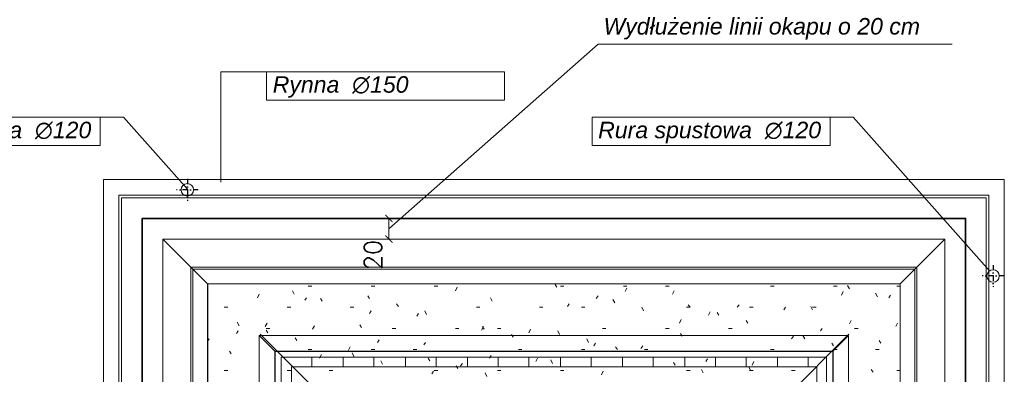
# Model space of a CAD drawing. Header units: millimetres. Extents: x -740 to 33545, y 5178 to 22494.
# Tile 64 of 250: x 10968 to 11920, y 7577 to 7920. Entities that reach past the tile are written whole.
import ezdxf
from ezdxf.lldxf.tags import DXFTag

# ---------------------------------------------------------------- set-up
doc = ezdxf.new("R2010")
doc.units = ezdxf.units.MM
doc.header["$MEASUREMENT"] = 0
doc.linetypes.add('AUSGEZOGEN', pattern=[0])
doc.linetypes.add('STRICHPUNKTX2', pattern=[2, 1, -0.5, 0, -0.5])
doc.layers.get('Defpoints').update_dxf_attribs({"color": 252})
doc.layers.add('_B___I__', color=252, linetype='AUSGEZOGEN')
for name, color, linetype, lineweight in [('A_l.przerywana', 252, 'ICAD_ISO03W100', 9), ('A_l.widokowa', 252, 'Continuous', 18), ('l. przerywana', 252, 'ICAD_ISO03W100', 9), ('l.przerywana', 252, 'ICAD_ISO03W100', 5), ('linia opisowa', 252, 'Continuous', 9), ('Nowe_820-G Rysunki Obrazki_Nr_piĂłra__101', 252, 'Continuous', 5), ('Nowe_820-G Rysunki Obrazki_Nr_piĂłra__19', 252, 'Continuous', 0), ('Nowe_820-G Rysunki Obrazki_Nr_piĂłra__22', 252, 'Continuous', 25), ('wymiarowanie', 252, 'Continuous', 9)]:
    doc.layers.add(name, color=color, linetype=linetype, lineweight=lineweight)
doc.styles.add('styl2', font='simplex.shx')
tags = doc.linetypes.add('ICAD_ISO03W100', pattern=[30, 12, -18]).pattern_tags.tags
tags[6:7] = [DXFTag(74, 4), DXFTag(75, 0), DXFTag(340, '0'), DXFTag(46, 1.0), DXFTag(50, 0.0), DXFTag(44, 0.0), DXFTag(45, 0.0)]
tags[4:5] = [DXFTag(74, 4), DXFTag(75, 0), DXFTag(340, '0'), DXFTag(46, 1.0), DXFTag(50, 0.0), DXFTag(44, 0.0), DXFTag(45, 0.0)]
doc.dimstyles.new('Skala 1-100', dxfattribs={"dimtxt": 17, "dimasz": 7, "dimexe": 1, "dimexo": 1, "dimgap": 1.5, "dimtad": 1, "dimdec": 1, "dimrnd": 0.5, "dimtxsty": 'styl2', "dimblk": 'ARCHTICK', "dimcen": 7, "dimadec": 0, "dimazin": 0, "dimtfac": 1, "dimtdec": 1, "dimtmove": 1, "dimatfit": 3, "dimldrblk": 'ARCHTICK', "dimfxl": 0, "dimlwd": -1, "dimlwe": -1, "dimarcsym": 0})

# ---------------------------------------------------------------- blocks, each defined once
blk = doc.blocks.new('_ArchTick')
at = {"color": 0, "linetype": 'ByBlock', "const_width": 0.15}
blk.add_lwpolyline([(-0.5, -0.5), (0.5, 0.5)], dxfattribs=at)
blk = doc.blocks.new('*D1881')
at = {"layer": 'Defpoints', "color": 0}
for p in [(11349.39, 7728.19), (11324.8, 7708.19), (11349.39, 7708.19)]:
    blk.add_point(p, dxfattribs=at)
at = {"layer": 'wymiarowanie', "color": 0}
for p, q in [((11339.8, 7728.19), (11323.8, 7728.19)), ((11324.8, 7728.19), (11324.8, 7708.19)), ((11339.8, 7708.19), (11323.8, 7708.19))]:
    blk.add_line(p, q, dxfattribs=at)
at = {"layer": 'wymiarowanie', "color": 0, "xscale": 7, "yscale": 7, "zscale": 7}
for p, rotation in [((11324.8, 7728.19), 90), ((11324.8, 7708.19), 270)]:
    blk.add_blockref('_ArchTick', p, dxfattribs=dict(at, rotation=rotation))
at = {"layer": 'wymiarowanie', "color": 0, "insert": (11309.4, 7692.81), "char_height": 17, "attachment_point": 5, "rotation": 90, "style": 'styl2'}
blk.add_mtext('20', dxfattribs=at)

msp = doc.modelspace()

# ---------------------------------------------------------------- linework, layer by layer
at = {"layer": '_B___I__', "linetype": 'STRICHPUNKTX2', "ltscale": 5}
for p, q in [((11129.94, 7766.29), (11129.94, 7745.29)), ((11140.44, 7755.79), (11119.44, 7755.79)), ((11908.98, 7682.95), (11908.98, 7661.95)), ((11919.48, 7672.45), (11898.48, 7672.45))]:
    msp.add_line(p, q, dxfattribs=at)
at = {"layer": 'A_l.przerywana', "lineweight": 35}
msp.add_lwpolyline([(8847.19, 7722.4), (8847.19, 6053.28), (11882.33, 6053.28), (11882.33, 7728.19), (11086.25, 7728.19), (11086.25, 7188.02), (9643.26, 7188.02), (9643.26, 7722.4)], close=True, dxfattribs=at)
at = {"layer": 'A_l.przerywana', "linetype": 'ICAD_ISO03W100', "lineweight": 13}
for points in [[(11106.25, 7708.19), (11106.25, 7168.02)], [(11149.43, 7708.19), (11106.25, 7708.19)], [(11149.43, 7665.01), (11106.25, 7708.19)], [(11862.33, 7708.19), (11149.43, 7708.19)], [(11819.15, 7665.01), (11862.33, 7708.19)], [(11862.33, 7665.01), (11862.33, 7708.19)], [(11819.15, 7665.01), (11149.43, 7665.01)], [(11819.15, 7665.01), (11149.43, 7665.01)], [(11149.43, 7665.01), (11149.43, 7124.84)], [(11819.15, 6116.46), (11819.15, 7665.01)], [(11862.33, 6073.28), (11862.33, 7665.01)]]:
    msp.add_lwpolyline(points, dxfattribs=at)
at = {"layer": 'A_l.przerywana', "linetype": 'ICAD_ISO03W100', "lineweight": 5}
msp.add_lwpolyline([(11476.25, 7665.01), (11149.43, 7665.01)], dxfattribs=at)
at = {"layer": 'A_l.widokowa'}
for points in [[(8809.69, 7759.9), (8809.69, 6015.78), (11919.83, 6015.78), (11919.83, 7765.69), (11048.75, 7765.69), (11048.75, 7225.52), (9680.76, 7225.52), (9680.76, 7759.9)], [(8824.69, 7744.9), (8824.69, 6030.78), (11904.83, 6030.78), (11904.83, 7750.69), (11063.75, 7750.69), (11063.75, 7210.52), (9665.76, 7210.52), (9665.76, 7744.9)], [(8827.19, 7742.4), (8827.19, 6033.28), (11902.33, 6033.28), (11902.33, 7748.19), (11066.25, 7748.19), (11066.25, 7208.02), (9663.26, 7208.02), (9663.26, 7742.4)], [(8894.25, 7675.33), (8894.25, 6100.34), (11835.26, 6100.34), (11835.26, 7681.13), (11133.32, 7681.13), (11133.32, 7140.95), (9596.19, 7140.95), (9596.19, 7675.33)], [(8896.25, 7673.33), (8896.25, 6102.34), (11833.26, 6102.34), (11833.26, 7679.13), (11135.32, 7679.13), (11135.32, 7138.95), (9594.19, 7138.95), (9594.19, 7673.33)]]:
    msp.add_lwpolyline(points, close=True, dxfattribs=at)
at = {"layer": 'l. przerywana', "ltscale": 0.2}
for centre in [(11129.94, 7755.79), (11908.98, 7672.45)]:
    msp.add_circle(centre, 6, dxfattribs=at)
at = {"layer": 'l.przerywana'}
for q in [(11200.47, 7616.06), (11769.34, 7616.06)]:
    msp.add_line((11485.33, 7331.19), q, dxfattribs=at)
msp.add_lwpolyline([(9904.19, 7702.4), (8867.19, 7702.4), (8867.19, 6073.28), (11862.33, 6073.28), (11862.33, 7708.19), (11106.25, 7708.19), (11106.25, 7168.02), (9904.19, 7168.02), (9904.19, 7702.4), (8867.19, 7702.4)], dxfattribs=at)
msp.add_lwpolyline([(9904.19, 7702.4), (8867.19, 7702.4), (8867.19, 6073.28), (11862.33, 6073.28), (11862.33, 7708.19), (11106.25, 7708.19), (11106.25, 7168.02), (9904.19, 7168.02), (9904.19, 7702.4), (8867.19, 7702.4)], dxfattribs=at)
msp.add_lwpolyline([(8910.51, 7659.07), (8910.51, 6116.61), (11819, 6116.61), (11819, 7664.86), (11149.58, 7664.86), (11149.58, 7124.69), (9860.86, 7124.69), (9860.86, 7659.07)], close=True, dxfattribs=at)
at = {"layer": 'Nowe_820-G Rysunki Obrazki_Nr_piĂłra__101', "linetype": 'Continuous', "lineweight": 5}
for points in [[(11199.39, 7615.06), (11199.39, 7074.88)], [(11769.19, 7615.06), (11199.39, 7615.06)], [(11214.63, 7599.82), (11199.39, 7615.06)], [(11753.95, 7599.82), (11769.19, 7615.06)], [(11769.19, 6166.41), (11769.19, 7615.06)], [(11220.55, 7593.89), (11748.03, 7593.89)], [(11220.55, 7053.72), (11220.55, 7593.89)], [(11250.19, 7584.58), (11250.19, 7593.89)], [(11280.67, 7584.58), (11280.67, 7593.89)], [(11310.3, 7584.58), (11310.3, 7593.89)], [(11340.78, 7584.58), (11340.78, 7593.89)], [(11370.41, 7584.58), (11370.41, 7593.89)], [(11400.89, 7584.58), (11400.89, 7593.89)], [(11430.53, 7584.58), (11430.53, 7593.89)], [(11460.16, 7584.58), (11460.16, 7593.89)], [(11490.64, 7584.58), (11490.64, 7593.89)], [(11520.27, 7584.58), (11520.27, 7593.89)], [(11550.75, 7584.58), (11550.75, 7593.89)], [(11580.39, 7584.58), (11580.39, 7593.89)], [(11610.87, 7584.58), (11610.87, 7593.89)], [(11640.5, 7584.58), (11640.5, 7593.89)], [(11670.13, 7584.58), (11670.13, 7593.89)], [(11700.61, 7584.58), (11700.61, 7593.89)], [(11730.25, 7584.58), (11730.25, 7593.89)], [(11748.03, 7593.89), (11748.03, 6187.58)], [(11230.71, 7584.58), (11738.71, 7584.58)], [(11230.71, 7044.4), (11230.71, 7584.58)], [(11738.71, 7584.58), (11738.71, 6196.89)]]:
    msp.add_lwpolyline(points, dxfattribs=at)
at = {"layer": 'Nowe_820-G Rysunki Obrazki_Nr_piĂłra__19', "linetype": 'Continuous', "lineweight": 0}
for points in [[(11487.25, 7661.62), (11485.56, 7664.16)], [(11199.39, 7654.85), (11197.69, 7651.46)], [(11233.25, 7654.85), (11231.56, 7658.24)], [(11246.8, 7662.47), (11250.19, 7662.47)], [(11307.76, 7662.47), (11311.15, 7662.47)], [(11368.72, 7662.47), (11372.11, 7662.47)], [(11390.73, 7661.62), (11389.04, 7658.24)], [(11490.64, 7662.47), (11494.03, 7662.47)], [(11551.6, 7662.47), (11554.99, 7662.47)], [(11554.99, 7660.78), (11553.29, 7657.39)], [(11592.24, 7662.47), (11595.63, 7662.47)], [(11600.71, 7658.24), (11599.01, 7654.85)], [(11693.84, 7662.47), (11697.23, 7662.47)], [(11754.8, 7662.47), (11758.19, 7662.47)], [(11764.11, 7657.39), (11762.42, 7654)], [(11770.04, 7659.93), (11768.35, 7663.32)], [(11797.13, 7652.31), (11795.44, 7655.7)], [(11815.76, 7662.47), (11819.15, 7662.47)], [(11245.11, 7651.46), (11243.41, 7648.92)], [(11260.35, 7648.08), (11258.65, 7650.62)], [(11306.07, 7650.62), (11304.37, 7653.16)], [(11334.01, 7643), (11332.31, 7645.54)], [(11424.6, 7648.08), (11422.91, 7651.46)], [(11499.11, 7645.54), (11497.41, 7643)], [(11527.05, 7653.16), (11525.35, 7650.62)], [(11543.13, 7646.38), (11541.44, 7649.77)], [(11615.95, 7642.15), (11614.25, 7644.69)], [(11663.36, 7644.69), (11661.67, 7642.15)], [(11809.83, 7654), (11808.14, 7651.46)], [(11165.52, 7642.15), (11168.91, 7642.15)], [(11226.48, 7642.15), (11229.87, 7642.15)], [(11287.44, 7642.15), (11290.83, 7642.15)], [(11307.76, 7638.76), (11306.07, 7636.22)], [(11353.48, 7636.22), (11351.79, 7633.68)], [(11361.1, 7635.38), (11359.41, 7638.76)], [(11409.36, 7642.15), (11412.75, 7642.15)], [(11470.32, 7642.15), (11473.71, 7642.15)], [(11510.96, 7642.15), (11514.35, 7642.15)], [(11571.07, 7638.76), (11569.38, 7642.15)], [(11612.56, 7642.15), (11615.95, 7642.15)], [(11635.42, 7637.92), (11633.73, 7634.53)], [(11643.89, 7634.53), (11642.19, 7637.07)], [(11673.52, 7642.15), (11676.91, 7642.15)], [(11708.23, 7642.15), (11706.54, 7639.61)], [(11734.48, 7639.61), (11732.79, 7643)], [(11734.48, 7642.15), (11737.87, 7642.15)], [(11179.91, 7624.37), (11178.22, 7627.76)], [(11207.01, 7626.91), (11205.31, 7623.52)], [(11607.48, 7630.3), (11605.79, 7626.91)], [(11671.83, 7626.91), (11670.13, 7629.45)], [(11771.73, 7629.45), (11770.04, 7626.06)], [(11816.61, 7626.91), (11814.91, 7623.52)], [(11179.07, 7619.29), (11177.37, 7616.75)], [(11206.16, 7621.83), (11209.55, 7621.83)], [(11207.85, 7617.6), (11206.16, 7620.14)], [(11252.73, 7624.37), (11251.03, 7620.98)], [(11298.45, 7622.68), (11296.75, 7625.22)], [(11328.08, 7621.83), (11331.47, 7621.83)], [(11389.04, 7621.83), (11392.43, 7621.83)], [(11416.13, 7623.52), (11414.44, 7620.14)], [(11416.98, 7620.98), (11415.29, 7623.52)], [(11429.68, 7621.83), (11433.07, 7621.83)], [(11461.85, 7620.98), (11460.16, 7617.6)], [(11489.79, 7615.9), (11488.1, 7619.29)], [(11531.28, 7621.83), (11534.67, 7621.83)], [(11592.24, 7621.83), (11595.63, 7621.83)], [(11608.33, 7614.21), (11606.63, 7616.75)], [(11653.2, 7621.83), (11656.59, 7621.83)], [(11743.79, 7621.83), (11742.1, 7619.29)], [(11775.12, 7621.83), (11778.51, 7621.83)], [(11151.13, 7611.67), (11149.43, 7609.13)], [(11235.79, 7609.98), (11234.1, 7612.52)], [(11315.38, 7610.82), (11313.69, 7608.28)], [(11360.25, 7608.28), (11358.56, 7605.74)], [(11444.92, 7613.36), (11443.23, 7615.9)], [(11517.73, 7608.28), (11516.04, 7611.67)], [(11524.51, 7607.44), (11522.81, 7604.9)], [(11715.85, 7614.21), (11714.16, 7611.67)], [(11726.86, 7611.67), (11725.17, 7615.06)], [(11754.8, 7604.9), (11753.11, 7607.44)], [(11800.52, 7607.44), (11798.83, 7609.98)], [(11172.29, 7597.28), (11170.6, 7599.82)], [(11246.8, 7601.51), (11250.19, 7601.51)], [(11287.44, 7604.05), (11285.75, 7600.66)], [(11290.83, 7594.74), (11289.13, 7598.12)], [(11307.76, 7601.51), (11311.15, 7601.51)], [(11348.4, 7601.51), (11351.79, 7601.51)], [(11450, 7601.51), (11453.39, 7601.51)], [(11510.96, 7601.51), (11514.35, 7601.51)], [(11545.67, 7601.51), (11543.98, 7604.05)], [(11570.23, 7604.9), (11568.53, 7602.36)], [(11571.92, 7601.51), (11575.31, 7601.51)], [(11693.84, 7601.51), (11697.23, 7601.51)], [(11754.8, 7601.51), (11758.19, 7601.51)], [(11795.44, 7601.51), (11798.83, 7601.51)], [(11259.5, 7596.43), (11257.81, 7593.04)], [(11318.77, 7587.12), (11317.07, 7590.5)], [(11364.49, 7590.5), (11362.79, 7593.04)], [(11395.81, 7587.96), (11394.12, 7585.42)], [(11423.75, 7595.58), (11422.06, 7593.04)], [(11468.63, 7593.04), (11466.93, 7589.66)], [(11483.02, 7587.96), (11481.33, 7591.35)], [(11601.55, 7586.27), (11599.86, 7588.81)], [(11632.88, 7592.2), (11631.19, 7589.66)], [(11677.75, 7589.66), (11676.06, 7586.27)], [(11165.52, 7581.19), (11168.91, 7581.19)], [(11226.48, 7581.19), (11229.87, 7581.19)], [(11267.12, 7581.19), (11270.51, 7581.19)], [(11367.87, 7580.34), (11366.18, 7577.8)], [(11368.72, 7581.19), (11372.11, 7581.19)], [(11391.58, 7582.88), (11389.89, 7585.42)], [(11419.52, 7575.26), (11417.83, 7578.65)], [(11429.68, 7581.19), (11433.07, 7581.19)], [(11490.64, 7581.19), (11494.03, 7581.19)], [(11532.13, 7580.34), (11530.43, 7576.96)], [(11612.56, 7581.19), (11615.95, 7581.19)], [(11628.65, 7578.65), (11626.95, 7582.04)], [(11674.37, 7581.19), (11672.67, 7584.58)], [(11673.52, 7581.19), (11676.91, 7581.19)], [(11714.16, 7581.19), (11717.55, 7581.19)], [(11792.9, 7579.5), (11791.21, 7582.04)], [(11815.76, 7581.19), (11819.15, 7581.19)]]:
    msp.add_lwpolyline(points, dxfattribs=at)
at = {"layer": 'Nowe_820-G Rysunki Obrazki_Nr_piĂłra__22', "linetype": 'Continuous', "lineweight": 25}
for points in [[(11214.63, 7599.82), (11214.63, 7059.64)], [(11214.63, 7599.82), (11753.95, 7599.82)], [(11753.95, 7599.82), (11753.95, 6181.65)]]:
    msp.add_lwpolyline(points, dxfattribs=at)
at = {"layer": 'wymiarowanie'}
for p, q in [((11324.8, 7718.19), (11527.2, 7896.67)), ((11527.08, 7896.67), (11869.37, 7896.67)), ((11206.6, 7869.9), (11162.35, 7869.9)), ((11162.35, 7869.9), (11162.35, 7763.19)), ((11068.24, 7825.9), (11045.76, 7825.9)), ((11068.24, 7825.9), (11129.94, 7756.27)), ((11773.83, 7825.9), (11751.35, 7825.9)), ((11773.83, 7825.9), (11905.48, 7677.33))]:
    msp.add_line(p, q, dxfattribs=at)
for points in [[(11206.6, 7869.9), (11436.68, 7869.9), (11436.68, 7842.53), (11206.6, 7842.53)], [(11045.76, 7825.9), (10815.68, 7825.9), (10815.68, 7798.53), (11045.76, 7798.53)], [(11751.35, 7825.9), (11521.27, 7825.9), (11521.27, 7798.53), (11751.35, 7798.53)]]:
    msp.add_lwpolyline(points, close=True, dxfattribs=at)

# ---------------------------------------------------------------- texts
at = {"layer": 'linia opisowa', "char_height": 15.96, "attachment_point": 7}
for s, insert, width in [('{\\fArial|b0|i1|c238|p0;Wydłużenie linii okapu o 20 cm}', (11532.28, 7901.15), 406.4755), ('{\\fArial|b0|i1|c238|p0;Rynna  ∅150}', (11212.45, 7844.87), 278.7922), ('{\\fArial|b0|i1|c238|p0;Rura spustowa  ∅120}', (10821.52, 7800.87), 278.7922), ('{\\fArial|b0|i1|c238|p0;Rura spustowa  ∅120}', (11527.12, 7800.87), 278.7922)]:
    msp.add_mtext(s, dxfattribs=dict(at, insert=insert, width=width))

# ---------------------------------------------------------------- dimensions: what is measured, and where the dimension line sits
at = {"layer": 'wymiarowanie'}
dim = msp.add_linear_dim(base=(11324.8, 7708.19), p1=(11349.39, 7728.19), p2=(11349.39, 7708.19), angle=90, dimstyle='Skala 1-100', dxfattribs=at)
dim.commit()
dim.dimension.update_dxf_attribs({"geometry": '*D1881', "text_midpoint": (11319.82, 7692.81), "dimtype": 160})

doc.saveas('drawing.dxf')
